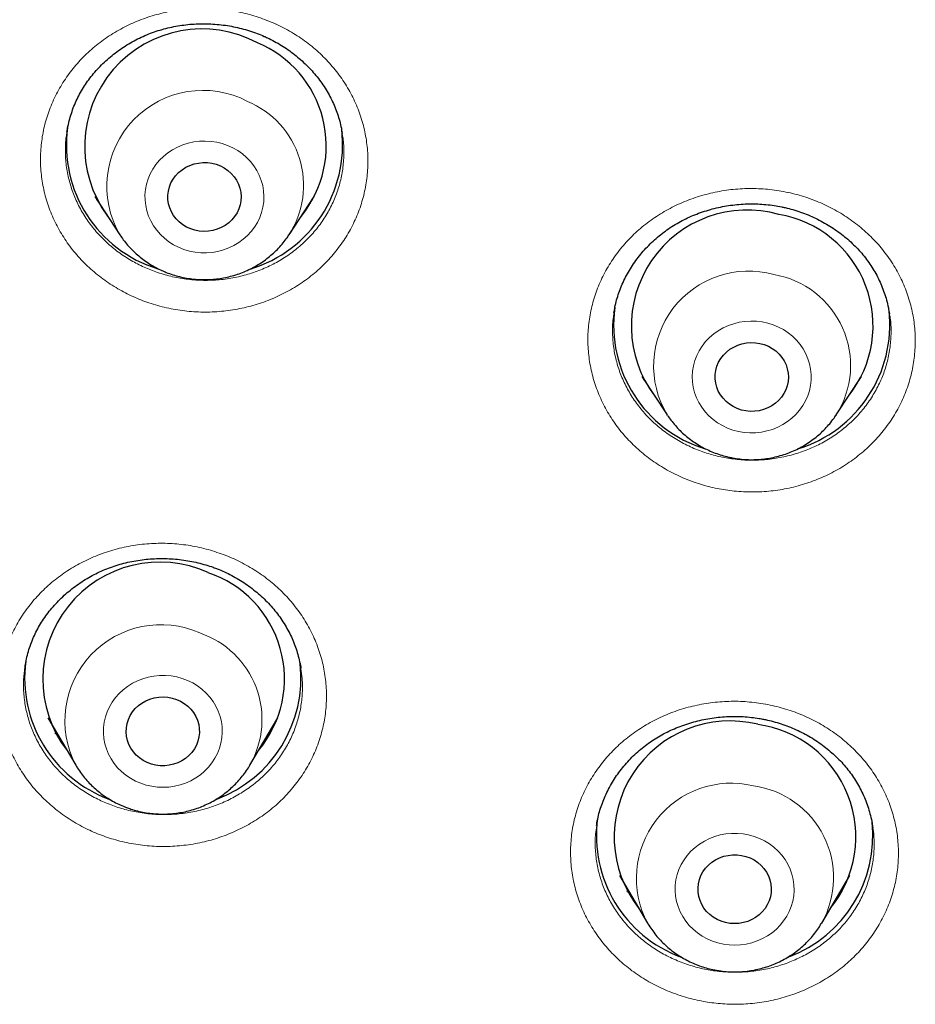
# Model space of a CAD drawing. Header units: millimetres. Extents: x 8 to 961, y 12 to 950.
# Tile 23 of 171: x 324 to 335, y 764 to 776. Entities that reach past the tile are written whole.
import ezdxf

# ---------------------------------------------------------------- set-up
doc = ezdxf.new("R2010")
doc.units = ezdxf.units.MM

msp = doc.modelspace()

# ---------------------------------------------------------------- linework, layer by layer
at = {"color": 7, "linetype": 'Continuous', "lineweight": 30}
for p, q in [((327.994, 774.245), (327.993, 774.253)), ((324.953, 773.479), (325.263, 773.009)), ((324.981, 773.436), (324.978, 773.44)), ((327.34, 773.009), (327.65, 773.479)), ((327.623, 773.434), (327.615, 773.427)), ((331.674, 771.269), (331.984, 770.799)), ((331.703, 771.225), (331.693, 771.235)), ((334.061, 770.799), (334.371, 771.269)), ((334.348, 771.229), (334.338, 771.219)), ((331.99, 770.789), (331.984, 770.799)), ((334.061, 770.799), (334.058, 770.794)), ((327.485, 767.682), (327.484, 767.689)), ((324.376, 767.081), (324.72, 766.498)), ((326.86, 766.498), (327.203, 767.081)), ((327.108, 766.885), (327.06, 766.838)), ((331.12, 765.762), (331.119, 765.756)), ((334.512, 765.728), (334.51, 765.75)), ((331.399, 765.143), (331.743, 764.56)), ((333.883, 764.56), (334.226, 765.143)), ((333.883, 764.56), (333.878, 764.553))]:
    msp.add_line(p, q, dxfattribs=at)
at = {"color": 252, "linetype": 'Continuous', "lineweight": 0}
for p, q in [((324.981, 773.437), (324.977, 773.44)), ((327.624, 773.436), (327.617, 773.429)), ((331.703, 771.226), (331.693, 771.235)), ((334.348, 771.23), (334.34, 771.222)), ((334.058, 770.794), (334.041, 770.769)), ((324.516, 766.844), (324.465, 766.896)), ((327.109, 766.886), (327.061, 766.839)), ((331.539, 764.906), (331.491, 764.954)), ((334.135, 764.953), (334.085, 764.903))]:
    msp.add_line(p, q, dxfattribs=at)
at = {"color": 252, "linetype": 'Continuous', "lineweight": 0, "flags": 128}
for points in [[(325.984, 772.856), (326.049, 772.83), (326.117, 772.81), (326.186, 772.796), (326.256, 772.789), (326.327, 772.788), (326.397, 772.794), (326.466, 772.806), (326.534, 772.824), (326.6, 772.848), (326.663, 772.878), (326.723, 772.913), (326.778, 772.954), (326.829, 773), (326.876, 773.05), (326.917, 773.104), (326.952, 773.162), (326.981, 773.222), (327.003, 773.285), (327.02, 773.349), (327.029, 773.415), (327.032, 773.481), (327.028, 773.548), (327.017, 773.613), (326.999, 773.677), (326.975, 773.74), (326.945, 773.799), (326.908, 773.856), (326.866, 773.91), (326.819, 773.959), (326.767, 774.003), (326.71, 774.043), (326.65, 774.078), (326.586, 774.106), (326.52, 774.129), (326.452, 774.146), (326.382, 774.156), (326.312, 774.161), (326.241, 774.158), (326.171, 774.15), (326.102, 774.135), (326.035, 774.113), (325.971, 774.086), (325.91, 774.053), (325.852, 774.015), (325.798, 773.972), (325.75, 773.924), (325.706, 773.872), (325.668, 773.816), (325.636, 773.757), (325.61, 773.695), (325.59, 773.632), (325.578, 773.566), (325.571, 773.5), (325.572, 773.434), (325.58, 773.368), (325.594, 773.303), (325.615, 773.24), (325.642, 773.179), (325.676, 773.12), (325.715, 773.065), (325.76, 773.014), (325.81, 772.967), (325.864, 772.925), (325.922, 772.887), (325.984, 772.856)], [(332.86, 770.595), (332.93, 770.583), (333, 770.578), (333.071, 770.579), (333.141, 770.587), (333.21, 770.601), (333.277, 770.621), (333.342, 770.647), (333.404, 770.679), (333.462, 770.716), (333.517, 770.758), (333.566, 770.805), (333.611, 770.857), (333.65, 770.912), (333.683, 770.971), (333.71, 771.032), (333.731, 771.095), (333.745, 771.16), (333.752, 771.226), (333.753, 771.293), (333.746, 771.359), (333.733, 771.424), (333.713, 771.487), (333.687, 771.549), (333.655, 771.608), (333.617, 771.664), (333.573, 771.716), (333.524, 771.764), (333.47, 771.807), (333.412, 771.845), (333.351, 771.877), (333.286, 771.904), (333.22, 771.925), (333.151, 771.94), (333.081, 771.948), (333.01, 771.95), (332.94, 771.946), (332.87, 771.935), (332.802, 771.918), (332.736, 771.895), (332.672, 771.866), (332.612, 771.832), (332.556, 771.792), (332.504, 771.747), (332.456, 771.698), (332.415, 771.644), (332.378, 771.587), (332.348, 771.527), (332.324, 771.465), (332.307, 771.401), (332.296, 771.335), (332.292, 771.269), (332.295, 771.203), (332.305, 771.137), (332.321, 771.072), (332.344, 771.01), (332.374, 770.949), (332.409, 770.892), (332.45, 770.838), (332.497, 770.788), (332.548, 770.743), (332.604, 770.702), (332.663, 770.667), (332.726, 770.637), (332.792, 770.613), (332.86, 770.595)], [(325.518, 766.276), (325.585, 766.254), (325.654, 766.239), (325.724, 766.23), (325.794, 766.227), (325.865, 766.23), (325.934, 766.24), (326.003, 766.257), (326.069, 766.279), (326.133, 766.307), (326.194, 766.341), (326.251, 766.38), (326.303, 766.425), (326.351, 766.474), (326.393, 766.527), (326.43, 766.583), (326.461, 766.643), (326.486, 766.705), (326.504, 766.769), (326.516, 766.834), (326.52, 766.901), (326.518, 766.967), (326.509, 767.033), (326.494, 767.097), (326.471, 767.16), (326.443, 767.221), (326.408, 767.279), (326.368, 767.333), (326.322, 767.383), (326.271, 767.43), (326.216, 767.471), (326.157, 767.507), (326.094, 767.537), (326.028, 767.562), (325.961, 767.581), (325.891, 767.593), (325.821, 767.599), (325.75, 767.598), (325.68, 767.592), (325.611, 767.579), (325.543, 767.559), (325.478, 767.534), (325.416, 767.503), (325.357, 767.466), (325.302, 767.424), (325.252, 767.378), (325.207, 767.327), (325.167, 767.272), (325.133, 767.214), (325.105, 767.153), (325.084, 767.09), (325.069, 767.025), (325.061, 766.959), (325.06, 766.892), (325.065, 766.826), (325.078, 766.761), (325.097, 766.697), (325.122, 766.635), (325.154, 766.576), (325.191, 766.52), (325.234, 766.467), (325.283, 766.419), (325.336, 766.375), (325.393, 766.337), (325.454, 766.303), (325.518, 766.276)], [(332.675, 764.301), (332.744, 764.292), (332.815, 764.289), (332.885, 764.292), (332.955, 764.302), (333.024, 764.318), (333.09, 764.34), (333.154, 764.369), (333.215, 764.402), (333.272, 764.441), (333.325, 764.486), (333.372, 764.534), (333.415, 764.587), (333.452, 764.644), (333.483, 764.703), (333.508, 764.765), (333.526, 764.829), (333.538, 764.895), (333.543, 764.961), (333.541, 765.027), (333.532, 765.093), (333.517, 765.158), (333.495, 765.221), (333.467, 765.281), (333.432, 765.339), (333.392, 765.394), (333.346, 765.444), (333.296, 765.49), (333.24, 765.532), (333.181, 765.568), (333.119, 765.599), (333.053, 765.624), (332.985, 765.642), (332.916, 765.655), (332.846, 765.661), (332.775, 765.661), (332.705, 765.654), (332.636, 765.641), (332.568, 765.622), (332.503, 765.597), (332.441, 765.566), (332.382, 765.53), (332.327, 765.488), (332.276, 765.441), (332.231, 765.391), (332.191, 765.336), (332.157, 765.278), (332.129, 765.217), (332.107, 765.154), (332.092, 765.089), (332.084, 765.023), (332.083, 764.957), (332.088, 764.891), (332.1, 764.825), (332.119, 764.761), (332.144, 764.699), (332.175, 764.64), (332.213, 764.584), (332.256, 764.531), (332.304, 764.483), (332.357, 764.439), (332.414, 764.4), (332.475, 764.367), (332.539, 764.339), (332.606, 764.317), (332.675, 764.301)]]:
    msp.add_lwpolyline(points, dxfattribs=at)
at = {"color": 7, "linetype": 'Continuous', "lineweight": 30, "flags": 128}
for points in [[(326.497, 773.855), (326.545, 773.83), (326.59, 773.799), (326.63, 773.763), (326.665, 773.723), (326.695, 773.679), (326.719, 773.632), (326.736, 773.583), (326.747, 773.532), (326.751, 773.48), (326.749, 773.428), (326.739, 773.376), (326.723, 773.327), (326.701, 773.279), (326.672, 773.234), (326.638, 773.193), (326.599, 773.157), (326.555, 773.125), (326.507, 773.098), (326.457, 773.077), (326.403, 773.062), (326.349, 773.054), (326.294, 773.051), (326.238, 773.056), (326.184, 773.066), (326.132, 773.083), (326.082, 773.105), (326.035, 773.133), (325.992, 773.167), (325.955, 773.205), (325.922, 773.247), (325.895, 773.292), (325.874, 773.341), (325.86, 773.391), (325.853, 773.443), (325.852, 773.495), (325.858, 773.546), (325.871, 773.597), (325.89, 773.646), (325.916, 773.692), (325.947, 773.735), (325.984, 773.774), (326.026, 773.808), (326.071, 773.838), (326.121, 773.861), (326.173, 773.879), (326.227, 773.891), (326.282, 773.897), (326.337, 773.896), (326.392, 773.888), (326.445, 773.875), (326.497, 773.855)], [(333.123, 771.676), (333.176, 771.662), (333.227, 771.641), (333.275, 771.615), (333.319, 771.583), (333.358, 771.546), (333.392, 771.505), (333.421, 771.461), (333.444, 771.413), (333.46, 771.364), (333.47, 771.312), (333.473, 771.26), (333.469, 771.208), (333.458, 771.157), (333.441, 771.108), (333.417, 771.061), (333.388, 771.017), (333.353, 770.977), (333.313, 770.941), (333.268, 770.91), (333.22, 770.884), (333.169, 770.864), (333.115, 770.85), (333.06, 770.843), (333.005, 770.842), (332.95, 770.847), (332.896, 770.858), (332.844, 770.876), (332.794, 770.9), (332.748, 770.929), (332.707, 770.963), (332.67, 771.002), (332.638, 771.045), (332.612, 771.091), (332.593, 771.139), (332.58, 771.19), (332.573, 771.242), (332.574, 771.294), (332.581, 771.345), (332.595, 771.396), (332.616, 771.444), (332.642, 771.49), (332.675, 771.532), (332.712, 771.57), (332.755, 771.604), (332.801, 771.632), (332.851, 771.655), (332.903, 771.672), (332.958, 771.683), (333.013, 771.687), (333.068, 771.685), (333.123, 771.676)], [(325.957, 767.306), (326.007, 767.283), (326.054, 767.255), (326.097, 767.222), (326.135, 767.185), (326.168, 767.143), (326.195, 767.097), (326.216, 767.049), (326.231, 766.999), (326.238, 766.947), (326.24, 766.895), (326.234, 766.844), (326.221, 766.793), (326.202, 766.744), (326.177, 766.698), (326.146, 766.655), (326.109, 766.615), (326.068, 766.581), (326.023, 766.551), (325.973, 766.527), (325.922, 766.509), (325.868, 766.497), (325.813, 766.491), (325.757, 766.491), (325.702, 766.498), (325.649, 766.512), (325.597, 766.531), (325.549, 766.556), (325.504, 766.587), (325.463, 766.622), (325.428, 766.662), (325.398, 766.706), (325.374, 766.753), (325.356, 766.802), (325.345, 766.853), (325.34, 766.905), (325.342, 766.957), (325.351, 767.008), (325.367, 767.058), (325.389, 767.106), (325.418, 767.151), (325.451, 767.192), (325.491, 767.229), (325.534, 767.261), (325.581, 767.288), (325.632, 767.309), (325.685, 767.324), (325.74, 767.333), (325.795, 767.336), (325.85, 767.332), (325.905, 767.322), (325.957, 767.306)], [(332.898, 765.391), (332.952, 765.378), (333.003, 765.359), (333.052, 765.334), (333.097, 765.303), (333.138, 765.268), (333.173, 765.228), (333.204, 765.185), (333.228, 765.138), (333.246, 765.089), (333.258, 765.038), (333.263, 764.986), (333.261, 764.934), (333.252, 764.883), (333.236, 764.833), (333.214, 764.785), (333.186, 764.74), (333.153, 764.698), (333.114, 764.661), (333.071, 764.629), (333.023, 764.602), (332.973, 764.58), (332.92, 764.565), (332.866, 764.555), (332.81, 764.553), (332.755, 764.556), (332.701, 764.566), (332.648, 764.582), (332.598, 764.604), (332.551, 764.632), (332.508, 764.664), (332.469, 764.702), (332.436, 764.744), (332.409, 764.789), (332.388, 764.837), (332.373, 764.887), (332.364, 764.939), (332.363, 764.991), (332.368, 765.043), (332.381, 765.093), (332.399, 765.142), (332.424, 765.189), (332.455, 765.232), (332.491, 765.271), (332.533, 765.306), (332.578, 765.336), (332.627, 765.361), (332.679, 765.379), (332.733, 765.391), (332.788, 765.398), (332.843, 765.397), (332.898, 765.391)]]:
    msp.add_lwpolyline(points, dxfattribs=at)
at = {"color": 7, "linetype": 'Continuous', "lineweight": 30}
for centre, radius, start, end in [((326.273, 774.094), 1.443, 61.9082, 216.3971), ((326.426, 774.101), 1.371, 321.0008, 67.4065), ((326.194, 774.112), 1.589, 172.2477, 253.0444), ((326.403, 774.116), 1.595, 286.7942, 6.8689), ((332.969, 771.889), 1.425, 74.2146, 217.177), ((333.125, 771.892), 1.388, 321.5232, 80.4186), ((332.915, 771.902), 1.589, 172.2486, 253.0621), ((333.124, 771.907), 1.595, 286.8372, 6.2512), ((325.752, 767.554), 1.437, 65.5307, 217.615), ((325.909, 767.558), 1.375, 320.1661, 71.4259), ((325.679, 767.568), 1.586, 172.5272, 250.0016), ((325.899, 767.57), 1.588, 290.3835, 6.3069), ((332.756, 765.618), 1.423, 76.1527, 218.1405), ((332.911, 765.62), 1.391, 320.7164, 82.345), ((332.7, 765.63), 1.585, 172.1888, 249.9297), ((332.922, 765.632), 1.588, 290.5434, 6.1761)]:
    msp.add_arc(centre, radius, start, end, dxfattribs=at)
at = {"color": 252, "linetype": 'Continuous', "lineweight": 0}
for centre, radius, start, end in [((326.282, 773.603), 1.18, 62.2757, 210.1944), ((326.403, 773.616), 1.116, 327.025, 67.4485), ((332.983, 771.399), 1.165, 74.4713, 211.0246), ((333.104, 771.405), 1.133, 327.6528, 80.3256), ((325.767, 767.043), 1.18, 66.1052, 207.4713), ((325.885, 767.057), 1.123, 330.1269, 71.3518), ((332.773, 765.11), 1.167, 76.5626, 208.1192), ((332.89, 765.117), 1.138, 330.6901, 82.2131)]:
    msp.add_arc(centre, radius, start, end, dxfattribs=at)
for points, knots in [([(327.17, 775.6), (327.171, 775.6), (327.239, 775.569), (327.372, 775.5), (327.556, 775.378), (327.725, 775.237), (327.875, 775.079), (328.006, 774.907), (328.115, 774.723), (328.201, 774.528), (328.263, 774.326), (328.301, 774.119), (328.313, 773.909), (328.299, 773.699), (328.261, 773.493), (328.198, 773.291), (328.11, 773.098), (328, 772.915), (327.868, 772.745), (327.716, 772.59), (327.547, 772.451), (327.361, 772.332), (327.162, 772.232), (326.952, 772.154), (326.734, 772.099), (326.51, 772.066), (326.284, 772.057), (326.058, 772.072), (325.835, 772.11), (325.623, 772.169), (325.423, 772.248), (325.233, 772.346), (325.052, 772.465), (324.882, 772.605), (324.73, 772.761), (324.598, 772.932), (324.488, 773.116), (324.4, 773.31), (324.336, 773.512), (324.297, 773.719), (324.283, 773.929), (324.295, 774.138), (324.332, 774.345), (324.394, 774.547), (324.48, 774.741), (324.589, 774.924), (324.719, 775.096), (324.87, 775.252), (325.038, 775.391), (325.223, 775.512), (325.421, 775.613), (325.63, 775.692), (325.848, 775.75), (326.071, 775.783), (326.297, 775.794), (326.524, 775.781), (326.746, 775.744), (326.964, 775.686), (327.102, 775.629), (327.17, 775.6)], [0, 0, 0, 0, 0.000115, 0.017974, 0.0358904, 0.0537497, 0.0716083, 0.0895244, 0.1073837, 0.1252502, 0.1431747, 0.1610429, 0.1789232, 0.1968612, 0.2147422, 0.2326355, 0.2505857, 0.2684796, 0.286379, 0.304336, 0.322236, 0.3401325, 0.3580867, 0.3759836, 0.3938696, 0.4118129, 0.4296989, 0.4475711, 0.4655005, 0.4833725, 0.500102, 0.5168321, 0.534695, 0.5526155, 0.5704792, 0.5883417, 0.6062622, 0.6241245, 0.641996, 0.6599247, 0.677796, 0.695681, 0.7136227, 0.7315085, 0.749405, 0.7673575, 0.7852542, 0.8031544, 0.821111, 0.839011, 0.8569048, 0.8748565, 0.8927507, 0.9106324, 0.9285715, 0.9464531, 0.9642833, 0.98217, 1, 1, 1, 1]), ([(324.613, 774.27), (324.609, 774.252), (324.595, 774.175), (324.59, 774.036), (324.601, 773.859), (324.635, 773.683), (324.689, 773.512), (324.763, 773.347), (324.857, 773.191), (324.97, 773.046), (325.099, 772.913), (325.243, 772.794), (325.397, 772.693), (325.559, 772.61), (325.729, 772.543), (325.909, 772.492), (326.099, 772.46), (326.291, 772.447), (326.484, 772.454), (326.674, 772.482), (326.859, 772.529), (327.038, 772.595), (327.207, 772.679), (327.365, 772.78), (327.509, 772.898), (327.638, 773.029), (327.751, 773.173), (327.844, 773.328), (327.919, 773.492), (327.973, 773.663), (328.006, 773.839), (328.016, 774.016), (328.012, 774.153), (327.997, 774.228), (327.994, 774.245)], [0, 0, 0, 0, 0.010571, 0.043357, 0.076112, 0.10897, 0.141724, 0.174457, 0.207296, 0.240027, 0.272757, 0.305593, 0.338321, 0.368973, 0.399623, 0.43237, 0.46522, 0.497966, 0.530741, 0.563621, 0.596397, 0.629198, 0.662103, 0.694906, 0.727718, 0.760634, 0.793447, 0.826253, 0.859164, 0.891971, 0.924755, 0.957645, 0.990431, 1, 1, 1, 1]), ([(333.468, 773.53), (333.469, 773.529), (333.543, 773.514), (333.688, 773.474), (333.897, 773.393), (334.095, 773.291), (334.279, 773.169), (334.448, 773.028), (334.599, 772.871), (334.729, 772.7), (334.838, 772.516), (334.924, 772.322), (334.986, 772.12), (335.024, 771.913), (335.036, 771.703), (335.022, 771.494), (334.984, 771.287), (334.92, 771.086), (334.833, 770.892), (334.722, 770.709), (334.59, 770.539), (334.438, 770.384), (334.268, 770.245), (334.083, 770.125), (333.884, 770.026), (333.674, 769.947), (333.456, 769.891), (333.232, 769.858), (333.006, 769.848), (332.785, 769.862), (332.572, 769.897), (332.363, 769.953), (332.158, 770.031), (331.959, 770.132), (331.774, 770.252), (331.604, 770.392), (331.453, 770.548), (331.321, 770.718), (331.21, 770.902), (331.123, 771.095), (331.059, 771.297), (331.02, 771.504), (331.006, 771.713), (331.018, 771.923), (331.055, 772.13), (331.117, 772.331), (331.203, 772.525), (331.312, 772.709), (331.443, 772.88), (331.593, 773.037), (331.762, 773.176), (331.947, 773.297), (332.145, 773.399), (332.355, 773.478), (332.572, 773.536), (332.795, 773.571), (333.021, 773.581), (333.247, 773.57), (333.395, 773.543), (333.468, 773.53)], [0, 0, 0, 0, 0.000115, 0.017974, 0.03589, 0.053749, 0.071609, 0.089524, 0.107383, 0.125251, 0.143174, 0.161042, 0.178924, 0.196861, 0.214742, 0.232635, 0.250586, 0.26848, 0.286379, 0.304336, 0.322236, 0.340133, 0.358087, 0.375983, 0.393869, 0.411813, 0.429699, 0.447571, 0.4655, 0.483372, 0.500102, 0.516832, 0.534695, 0.552616, 0.570479, 0.588342, 0.606261, 0.624125, 0.641996, 0.659924, 0.677795, 0.69568, 0.713623, 0.731509, 0.749404, 0.767358, 0.785254, 0.803154, 0.821111, 0.839011, 0.856905, 0.874856, 0.89275, 0.910632, 0.928571, 0.946453, 0.964283, 0.98217, 1, 1, 1, 1]), ([(331.333, 772.053), (331.329, 772.035), (331.315, 771.959), (331.311, 771.822), (331.321, 771.644), (331.355, 771.469), (331.409, 771.298), (331.484, 771.134), (331.577, 770.978), (331.69, 770.833), (331.819, 770.701), (331.963, 770.582), (332.121, 770.48), (332.29, 770.394), (332.464, 770.328), (332.641, 770.281), (332.823, 770.251), (333.011, 770.239), (333.203, 770.247), (333.393, 770.275), (333.579, 770.323), (333.757, 770.389), (333.927, 770.473), (334.084, 770.575), (334.229, 770.693), (334.358, 770.824), (334.47, 770.969), (334.564, 771.124), (334.639, 771.288), (334.693, 771.458), (334.726, 771.634), (334.737, 771.811), (334.732, 771.948), (334.718, 772.023), (334.714, 772.04)], [0, 0, 0, 0, 0.010008, 0.042812, 0.07572, 0.108525, 0.141296, 0.174173, 0.206945, 0.239695, 0.27255, 0.305301, 0.338048, 0.3709, 0.403647, 0.434315, 0.464983, 0.497746, 0.530614, 0.563378, 0.596171, 0.629069, 0.661862, 0.694681, 0.727604, 0.760423, 0.793253, 0.826189, 0.859018, 0.891842, 0.92477, 0.957595, 0.990396, 1, 1, 1, 1]), ([(326.535, 769.084), (326.535, 769.084), (326.606, 769.057), (326.743, 768.997), (326.936, 768.886), (327.115, 768.757), (327.277, 768.609), (327.42, 768.446), (327.542, 768.269), (327.643, 768.081), (327.72, 767.883), (327.772, 767.679), (327.8, 767.471), (327.802, 767.261), (327.779, 767.053), (327.73, 766.849), (327.657, 766.65), (327.56, 766.461), (327.441, 766.283), (327.301, 766.119), (327.142, 765.97), (326.965, 765.84), (326.773, 765.728), (326.57, 765.637), (326.356, 765.568), (326.135, 765.522), (325.909, 765.498), (325.682, 765.499), (325.457, 765.523), (325.24, 765.569), (325.035, 765.635), (324.839, 765.72), (324.649, 765.828), (324.469, 765.956), (324.306, 766.103), (324.162, 766.265), (324.038, 766.441), (323.936, 766.629), (323.858, 766.826), (323.803, 767.029), (323.774, 767.237), (323.77, 767.447), (323.792, 767.656), (323.839, 767.86), (323.911, 768.059), (324.006, 768.249), (324.123, 768.428), (324.263, 768.593), (324.421, 768.742), (324.596, 768.875), (324.787, 768.987), (324.99, 769.08), (325.203, 769.15), (325.424, 769.198), (325.649, 769.223), (325.876, 769.224), (326.101, 769.201), (326.322, 769.157), (326.464, 769.108), (326.535, 769.084)], [0, 0, 0, 0, 0.000143, 0.017994, 0.0359, 0.053751, 0.0716, 0.089507, 0.107357, 0.125218, 0.143137, 0.160999, 0.178882, 0.19682, 0.214702, 0.232602, 0.250559, 0.26846, 0.286369, 0.304336, 0.322245, 0.34015, 0.358113, 0.376018, 0.393908, 0.411854, 0.429744, 0.447613, 0.465539, 0.483408, 0.500125, 0.516842, 0.534699, 0.552612, 0.570467, 0.588323, 0.606235, 0.624091, 0.641958, 0.659883, 0.677752, 0.695639, 0.713584, 0.731472, 0.749376, 0.767338, 0.785243, 0.803152, 0.82112, 0.839029, 0.85693, 0.874889, 0.89279, 0.910673, 0.928614, 0.946497, 0.964312, 0.982185, 1, 1, 1, 1]), ([(324.097, 767.706), (324.09, 767.652), (324.075, 767.54), (324.08, 767.367), (324.105, 767.191), (324.151, 767.018), (324.217, 766.851), (324.304, 766.692), (324.41, 766.542), (324.532, 766.404), (324.671, 766.28), (324.824, 766.171), (324.985, 766.08), (325.153, 766.007), (325.327, 765.951), (325.511, 765.912), (325.703, 765.891), (325.896, 765.89), (326.088, 765.91), (326.276, 765.949), (326.458, 766.007), (326.631, 766.084), (326.794, 766.179), (326.944, 766.289), (327.08, 766.415), (327.199, 766.554), (327.301, 766.705), (327.383, 766.866), (327.445, 767.033), (327.487, 767.207), (327.506, 767.384), (327.507, 767.543), (327.492, 767.642), (327.485, 767.682)], [0, 0, 0, 0, 0.02999, 0.062805, 0.095572, 0.128447, 0.161216, 0.193954, 0.226797, 0.259535, 0.292269, 0.325108, 0.357841, 0.388485, 0.41913, 0.451887, 0.48475, 0.517507, 0.550307, 0.583213, 0.616014, 0.648851, 0.681795, 0.714631, 0.747486, 0.780444, 0.813298, 0.846141, 0.879088, 0.91193, 0.944741, 0.977657, 1, 1, 1, 1]), ([(333.192, 767.248), (333.193, 767.247), (333.267, 767.234), (333.414, 767.199), (333.626, 767.125), (333.828, 767.029), (334.017, 766.913), (334.191, 766.778), (334.347, 766.626), (334.484, 766.459), (334.6, 766.279), (334.693, 766.088), (334.763, 765.889), (334.808, 765.683), (334.828, 765.475), (334.822, 765.265), (334.791, 765.058), (334.735, 764.855), (334.654, 764.659), (334.55, 764.473), (334.425, 764.299), (334.278, 764.139), (334.113, 763.995), (333.932, 763.87), (333.736, 763.764), (333.529, 763.679), (333.313, 763.616), (333.09, 763.576), (332.864, 763.56), (332.642, 763.567), (332.428, 763.595), (332.217, 763.644), (332.009, 763.715), (331.807, 763.81), (331.617, 763.924), (331.442, 764.058), (331.285, 764.209), (331.146, 764.375), (331.029, 764.555), (330.934, 764.745), (330.863, 764.944), (330.816, 765.149), (330.795, 765.357), (330.799, 765.567), (330.828, 765.775), (330.883, 765.978), (330.962, 766.174), (331.064, 766.361), (331.189, 766.536), (331.334, 766.697), (331.498, 766.841), (331.678, 766.968), (331.873, 767.076), (332.079, 767.162), (332.295, 767.226), (332.517, 767.267), (332.743, 767.285), (332.969, 767.281), (333.118, 767.259), (333.192, 767.248)], [0, 0, 0, 0, 0.000143, 0.017993, 0.0359, 0.05375, 0.0716, 0.089507, 0.107356, 0.125219, 0.143137, 0.161, 0.178881, 0.19682, 0.214701, 0.232602, 0.250559, 0.26846, 0.286369, 0.304335, 0.322245, 0.34015, 0.358113, 0.376018, 0.393907, 0.411854, 0.429743, 0.447613, 0.465539, 0.483408, 0.500125, 0.516843, 0.534698, 0.552612, 0.570468, 0.588323, 0.606236, 0.624091, 0.641958, 0.659884, 0.677751, 0.695639, 0.713585, 0.731472, 0.749377, 0.767339, 0.785243, 0.803152, 0.82112, 0.839029, 0.85693, 0.874888, 0.89279, 0.910673, 0.928613, 0.946497, 0.964312, 0.982184, 1, 1, 1, 1]), ([(331.119, 765.756), (331.114, 765.722), (331.099, 765.631), (331.099, 765.478), (331.116, 765.301), (331.156, 765.127), (331.217, 764.959), (331.298, 764.797), (331.397, 764.645), (331.515, 764.504), (331.649, 764.376), (331.798, 764.263), (331.959, 764.165), (332.132, 764.085), (332.309, 764.024), (332.488, 763.983), (332.67, 763.959), (332.859, 763.953), (333.051, 763.967), (333.24, 764), (333.424, 764.054), (333.6, 764.126), (333.767, 764.215), (333.921, 764.321), (334.061, 764.443), (334.186, 764.578), (334.293, 764.726), (334.382, 764.884), (334.45, 765.05), (334.498, 765.222), (334.524, 765.398), (334.531, 765.568), (334.518, 765.677), (334.512, 765.728)], [0, 0, 0, 0, 0.018848, 0.051834, 0.084923, 0.117909, 0.15085, 0.183895, 0.216835, 0.249745, 0.282758, 0.315667, 0.348572, 0.381582, 0.414486, 0.445291, 0.476096, 0.509024, 0.542057, 0.574986, 0.607958, 0.641035, 0.674007, 0.707016, 0.740131, 0.77314, 0.806166, 0.839295, 0.872321, 0.905335, 0.938454, 0.971467, 1, 1, 1, 1])]:
    msp.add_open_spline(points, degree=3, knots=knots, dxfattribs=at)
at = {"color": 7, "linetype": 'Continuous', "lineweight": 30}
for points, knots in [([(324.613, 774.27), (324.615, 774.286), (324.622, 774.333), (324.64, 774.41), (324.666, 774.501), (324.698, 774.589), (324.735, 774.675), (324.778, 774.758), (324.826, 774.837), (324.88, 774.914), (324.939, 774.989), (325.003, 775.061), (325.072, 775.13), (325.146, 775.196), (325.224, 775.257), (325.306, 775.314), (325.392, 775.367), (325.48, 775.414), (325.57, 775.457), (325.662, 775.493), (325.756, 775.524), (325.851, 775.55), (325.949, 775.571), (326.048, 775.586), (326.149, 775.597), (326.251, 775.601), (326.353, 775.601), (326.456, 775.594), (326.558, 775.583), (326.659, 775.565), (326.758, 775.543), (326.856, 775.515), (326.949, 775.483), (327.014, 775.456), (327.047, 775.441), (327.053, 775.439)], [0, 0, 0, 0, 0.016446, 0.048843, 0.081093, 0.113149, 0.144953, 0.176454, 0.207653, 0.238906, 0.270471, 0.302301, 0.334333, 0.366502, 0.398728, 0.430911, 0.462953, 0.494778, 0.526314, 0.557505, 0.588342, 0.619007, 0.64994, 0.681121, 0.712517, 0.744087, 0.775779, 0.80754, 0.839309, 0.871014, 0.902611, 0.934057, 0.965324, 0.99454, 1, 1, 1, 1]), ([(327.053, 775.439), (327.067, 775.432), (327.112, 775.411), (327.184, 775.373), (327.268, 775.323), (327.349, 775.268), (327.427, 775.208), (327.502, 775.144), (327.573, 775.076), (327.639, 775.004), (327.701, 774.929), (327.758, 774.85), (327.809, 774.769), (327.855, 774.686), (327.895, 774.601), (327.929, 774.515), (327.957, 774.427), (327.979, 774.34), (327.989, 774.282), (327.994, 774.254)], [0, 0, 0, 0, 0.02923, 0.088828, 0.148757, 0.209171, 0.270014, 0.331229, 0.392729, 0.454409, 0.516166, 0.577876, 0.639428, 0.70072, 0.761701, 0.822274, 0.882285, 0.942933, 1, 1, 1, 1]), ([(331.331, 772.053), (331.335, 772.075), (331.343, 772.128), (331.363, 772.209), (331.39, 772.297), (331.423, 772.383), (331.462, 772.469), (331.507, 772.552), (331.557, 772.634), (331.613, 772.713), (331.674, 772.79), (331.74, 772.863), (331.81, 772.932), (331.884, 772.996), (331.961, 773.056), (332.042, 773.112), (332.126, 773.162), (332.212, 773.207), (332.301, 773.247), (332.394, 773.283), (332.49, 773.314), (332.588, 773.34), (332.688, 773.361), (332.789, 773.376), (332.892, 773.386), (332.994, 773.39), (333.096, 773.389), (333.198, 773.382), (333.296, 773.37), (333.367, 773.358), (333.403, 773.35), (333.409, 773.349)], [0, 0, 0, 0, 0.026464, 0.062358, 0.097947, 0.133594, 0.169601, 0.20591, 0.242454, 0.27915, 0.315911, 0.352615, 0.389155, 0.425443, 0.4614, 0.496958, 0.532104, 0.566969, 0.602143, 0.637588, 0.673268, 0.70914, 0.745145, 0.781223, 0.817306, 0.853316, 0.889196, 0.9249, 0.960394, 0.993532, 1, 1, 1, 1]), ([(333.409, 773.349), (333.425, 773.345), (333.473, 773.334), (333.553, 773.312), (333.647, 773.281), (333.74, 773.244), (333.83, 773.202), (333.919, 773.155), (334.004, 773.104), (334.086, 773.047), (334.165, 772.987), (334.239, 772.922), (334.309, 772.854), (334.374, 772.783), (334.433, 772.709), (334.488, 772.632), (334.536, 772.553), (334.58, 772.471), (334.618, 772.385), (334.652, 772.297), (334.68, 772.207), (334.701, 772.121), (334.71, 772.065), (334.714, 772.04)], [0, 0, 0, 0, 0.023651, 0.071719, 0.120048, 0.168747, 0.217786, 0.267109, 0.316647, 0.36632, 0.416044, 0.465709, 0.515232, 0.564537, 0.613576, 0.662276, 0.710446, 0.759183, 0.808558, 0.85848, 0.908854, 0.959554, 1, 1, 1, 1]), ([(325.263, 773.009), (325.276, 772.989), (325.306, 772.946), (325.357, 772.883), (325.415, 772.821), (325.477, 772.763), (325.543, 772.709), (325.614, 772.66), (325.686, 772.617), (325.742, 772.588), (325.773, 772.574), (325.778, 772.571)], [0, 0, 0, 0, 0.106236, 0.230216, 0.354397, 0.478775, 0.603357, 0.728135, 0.85311, 0.972117, 1, 1, 1, 1]), ([(325.778, 772.571), (325.796, 772.564), (325.84, 772.544), (325.913, 772.518), (325.996, 772.495), (326.082, 772.477), (326.168, 772.465), (326.255, 772.459), (326.342, 772.458), (326.429, 772.464), (326.516, 772.476), (326.601, 772.494), (326.685, 772.517), (326.768, 772.546), (326.847, 772.581), (326.924, 772.621), (326.998, 772.666), (327.069, 772.716), (327.135, 772.771), (327.197, 772.83), (327.255, 772.894), (327.302, 772.953), (327.329, 772.993), (327.339, 773.009)], [0, 0, 0, 0, 0.032763, 0.081834, 0.130941, 0.180102, 0.229311, 0.278556, 0.327832, 0.37713, 0.426441, 0.475754, 0.525058, 0.574346, 0.623612, 0.672842, 0.722026, 0.771158, 0.82023, 0.869234, 0.918163, 0.967013, 1, 1, 1, 1]), ([(331.991, 770.789), (332.004, 770.77), (332.033, 770.728), (332.084, 770.667), (332.142, 770.605), (332.205, 770.547), (332.272, 770.494), (332.343, 770.445), (332.417, 770.401), (332.494, 770.363), (332.574, 770.329), (332.655, 770.302), (332.716, 770.286), (332.749, 770.278), (332.755, 770.277)], [0, 0, 0, 0, 0.073928, 0.164276, 0.254748, 0.345369, 0.436136, 0.527044, 0.618102, 0.709298, 0.800613, 0.892054, 0.97899, 1, 1, 1, 1]), ([(332.755, 770.277), (332.774, 770.273), (332.822, 770.264), (332.898, 770.254), (332.985, 770.248), (333.073, 770.249), (333.16, 770.255), (333.246, 770.267), (333.332, 770.286), (333.416, 770.31), (333.497, 770.339), (333.577, 770.375), (333.654, 770.415), (333.727, 770.461), (333.797, 770.512), (333.863, 770.567), (333.925, 770.627), (333.982, 770.69), (334.026, 770.746), (334.049, 770.782), (334.057, 770.794)], [0, 0, 0, 0, 0.038658, 0.09698, 0.155338, 0.213729, 0.272147, 0.330576, 0.389008, 0.447428, 0.505832, 0.564203, 0.622529, 0.680807, 0.739019, 0.797157, 0.855208, 0.913181, 0.971054, 1, 1, 1, 1]), ([(324.098, 767.706), (324.099, 767.715), (324.104, 767.756), (324.12, 767.826), (324.144, 767.917), (324.175, 768.004), (324.211, 768.09), (324.252, 768.172), (324.299, 768.253), (324.352, 768.331), (324.41, 768.407), (324.474, 768.48), (324.542, 768.55), (324.615, 768.617), (324.693, 768.679), (324.774, 768.737), (324.858, 768.79), (324.944, 768.839), (325.033, 768.881), (325.124, 768.919), (325.217, 768.951), (325.312, 768.978), (325.41, 769), (325.51, 769.017), (325.611, 769.029), (325.713, 769.035), (325.816, 769.036), (325.919, 769.031), (326.021, 769.021), (326.122, 769.005), (326.222, 768.984), (326.317, 768.958), (326.388, 768.935), (326.426, 768.921), (326.436, 768.917)], [0, 0, 0, 0, 0.0103722, 0.0438337, 0.0771016, 0.1101222, 0.1428421, 0.1752607, 0.2076615, 0.2403892, 0.2733881, 0.3066028, 0.3399618, 0.3733801, 0.4067622, 0.4400028, 0.473023, 0.5057466, 0.5381165, 0.5701025, 0.6018233, 0.6338236, 0.6660816, 0.6985627, 0.7312247, 0.7640186, 0.7968864, 0.8297679, 0.8625889, 0.8952992, 0.9278552, 0.9602264, 0.9904508, 1, 1, 1, 1]), ([(326.436, 768.917), (326.451, 768.912), (326.497, 768.894), (326.571, 768.861), (326.659, 768.816), (326.744, 768.766), (326.827, 768.712), (326.906, 768.652), (326.982, 768.589), (327.053, 768.522), (327.121, 768.45), (327.183, 768.376), (327.24, 768.299), (327.292, 768.219), (327.338, 768.137), (327.379, 768.054), (327.414, 767.968), (327.443, 767.881), (327.466, 767.791), (327.48, 767.727), (327.484, 767.692), (327.485, 767.689)], [0, 0, 0, 0, 0.027278, 0.082789, 0.138607, 0.19487, 0.251533, 0.308538, 0.365803, 0.423238, 0.480745, 0.538203, 0.595517, 0.652589, 0.709367, 0.765777, 0.821626, 0.878111, 0.935323, 0.993153, 1, 1, 1, 1]), ([(331.117, 765.756), (331.118, 765.76), (331.122, 765.795), (331.135, 765.859), (331.158, 765.947), (331.187, 766.034), (331.223, 766.12), (331.264, 766.205), (331.31, 766.289), (331.363, 766.37), (331.421, 766.448), (331.483, 766.523), (331.55, 766.595), (331.622, 766.662), (331.697, 766.724), (331.775, 766.782), (331.856, 766.835), (331.94, 766.883), (332.028, 766.927), (332.119, 766.966), (332.213, 767), (332.31, 767.03), (332.409, 767.054), (332.51, 767.073), (332.611, 767.087), (332.714, 767.095), (332.816, 767.098), (332.918, 767.095), (333.017, 767.086), (333.092, 767.076), (333.133, 767.069), (333.143, 767.067)], [0, 0, 0, 0, 0.00496, 0.041544, 0.07782, 0.114094, 0.15074, 0.187698, 0.2249, 0.262262, 0.299691, 0.337074, 0.3743, 0.411273, 0.447914, 0.484154, 0.519956, 0.555394, 0.591143, 0.627165, 0.663428, 0.699889, 0.73649, 0.773171, 0.809863, 0.846486, 0.882982, 0.919302, 0.95541, 0.9891, 1, 1, 1, 1]), ([(333.143, 767.067), (333.159, 767.064), (333.207, 767.055), (333.288, 767.035), (333.383, 767.007), (333.477, 766.973), (333.569, 766.934), (333.659, 766.89), (333.747, 766.842), (333.831, 766.788), (333.912, 766.73), (333.988, 766.668), (334.061, 766.603), (334.128, 766.534), (334.191, 766.461), (334.248, 766.387), (334.3, 766.309), (334.346, 766.229), (334.388, 766.145), (334.425, 766.059), (334.457, 765.97), (334.482, 765.878), (334.5, 765.798), (334.507, 765.748), (334.51, 765.728)], [0, 0, 0, 0, 0.022733, 0.06888, 0.115272, 0.162024, 0.209099, 0.256447, 0.304002, 0.351684, 0.399421, 0.447101, 0.494643, 0.541975, 0.58905, 0.63581, 0.682033, 0.728811, 0.776208, 0.824142, 0.872523, 0.921221, 0.970123, 1, 1, 1, 1]), ([(324.514, 766.848), (324.501, 766.859), (324.484, 766.874), (324.469, 766.89), (324.465, 766.895)], [0, 0, 0, 0, 0.737302, 1, 1, 1, 1]), ([(324.72, 766.499), (324.727, 766.486), (324.749, 766.45), (324.789, 766.392), (324.842, 766.326), (324.9, 766.263), (324.962, 766.205), (325.028, 766.151), (325.098, 766.102), (325.172, 766.057), (325.247, 766.018), (325.305, 765.993), (325.336, 765.981), (325.342, 765.979)], [0, 0, 0, 0, 0.051626, 0.154341, 0.257201, 0.360218, 0.463403, 0.566741, 0.670254, 0.773932, 0.877762, 0.976602, 1, 1, 1, 1]), ([(325.342, 765.979), (325.361, 765.972), (325.406, 765.956), (325.48, 765.935), (325.565, 765.917), (325.651, 765.904), (325.738, 765.898), (325.826, 765.897), (325.913, 765.903), (326, 765.914), (326.085, 765.931), (326.169, 765.954), (326.251, 765.983), (326.331, 766.018), (326.409, 766.057), (326.483, 766.102), (326.553, 766.152), (326.62, 766.207), (326.682, 766.266), (326.74, 766.329), (326.793, 766.396), (326.833, 766.452), (326.853, 766.487), (326.859, 766.498)], [0, 0, 0, 0, 0.033135, 0.08289, 0.132681, 0.182518, 0.232396, 0.282305, 0.332237, 0.382182, 0.432128, 0.48207, 0.531995, 0.581897, 0.631762, 0.681585, 0.731353, 0.781056, 0.830695, 0.880258, 0.92974, 0.979139, 1, 1, 1, 1]), ([(331.537, 764.909), (331.527, 764.918), (331.511, 764.932), (331.496, 764.948), (331.491, 764.954)], [0, 0, 0, 0, 0.621856, 1, 1, 1, 1]), ([(334.134, 764.951), (334.119, 764.935), (334.103, 764.919), (334.086, 764.904), (334.085, 764.903)], [0, 0, 0, 0, 0.936261, 1, 1, 1, 1]), ([(331.744, 764.56), (331.745, 764.557), (331.76, 764.529), (331.794, 764.48), (331.845, 764.412), (331.901, 764.348), (331.961, 764.288), (332.026, 764.233), (332.095, 764.182), (332.167, 764.135), (332.243, 764.094), (332.321, 764.058), (332.402, 764.027), (332.484, 764.002), (332.545, 763.988), (332.579, 763.982), (332.585, 763.98)], [0, 0, 0, 0, 0.009422, 0.09007, 0.170841, 0.251724, 0.332732, 0.413874, 0.495146, 0.576542, 0.658068, 0.739712, 0.821466, 0.903326, 0.981129, 1, 1, 1, 1]), ([(332.585, 763.98), (332.604, 763.977), (332.652, 763.969), (332.729, 763.962), (332.816, 763.959), (332.904, 763.962), (332.99, 763.971), (333.076, 763.987), (333.161, 764.007), (333.244, 764.034), (333.325, 764.066), (333.403, 764.104), (333.478, 764.147), (333.55, 764.195), (333.618, 764.248), (333.683, 764.306), (333.742, 764.367), (333.797, 764.433), (333.842, 764.495), (333.867, 764.536), (333.877, 764.553)], [0, 0, 0, 0, 0.0382236, 0.0959319, 0.1536706, 0.2114429, 0.2692312, 0.327027, 0.3848208, 0.4426006, 0.5003541, 0.5580718, 0.6157431, 0.6733562, 0.7309059, 0.7883759, 0.8457562, 0.9030492, 0.9602491, 1, 1, 1, 1])]:
    msp.add_open_spline(points, degree=3, knots=knots, dxfattribs=at)

doc.saveas('drawing.dxf')
